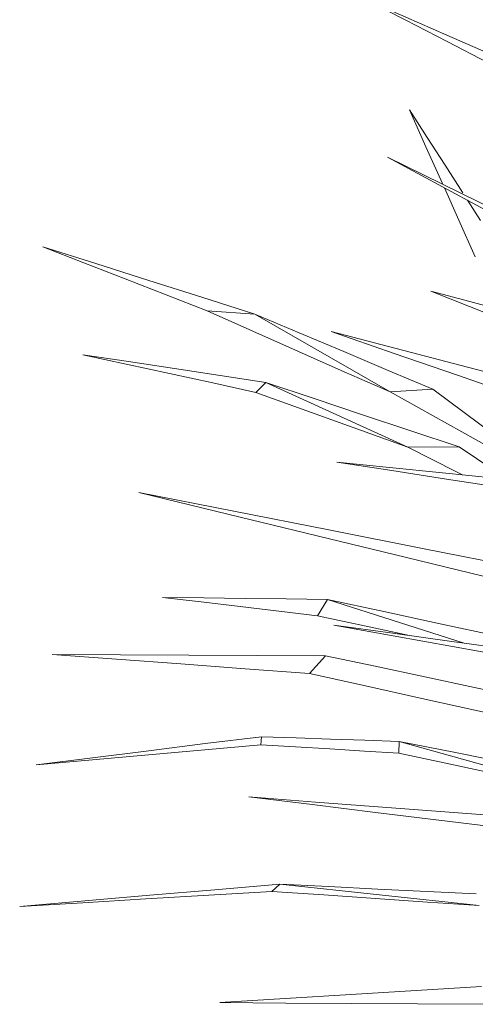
# Model space of a CAD drawing. Header units: millimetres. Extents: x -18075 to 21287, y -2450 to 10088.
# Tile 6 of 47: x -4927 to -4804, y 4934 to 5200. Entities that reach past the tile are written whole.
import ezdxf

# ---------------------------------------------------------------- set-up
doc = ezdxf.new("R2010")
doc.units = ezdxf.units.MM
doc.layers.add('I-FURN', color=30, linetype='Continuous', lineweight=18)

# ---------------------------------------------------------------- blocks, each defined once
blk = doc.blocks.new('Furniture_Interior-Artwork-Decoration_Gotessons_Areca-Palm  - Default-470364-East')
at = {"layer": 'I-FURN'}
for p, q in [((-4806.05, 5151.59), (-4802.56, 5146.15)), ((-4876.49, 5121.73), (-4863.61, 5120.84)), ((-4827, 5099.79), (-4863.61, 5120.84)), ((-4863.27, 5099.67), (-4860.62, 5102.34)), ((-4822.22, 5084.89), (-4860.62, 5102.34)), ((-4827, 5099.79), (-4815.45, 5100.54)), ((-4822.22, 5084.89), (-4808.34, 5084.92)), ((-4846.66, 5039.33), (-4843.95, 5043.7)), ((-4806.96, 5031.9), (-4843.95, 5043.7)), ((-4848.81, 5023.69), (-4844.48, 5028.51)), ((-4861.93, 5004.46), (-4861.75, 5006.63)), ((-4824.63, 5002.15), (-4824.51, 5005.36)), ((-4786.75, 4994.77), (-4824.51, 5005.36)), ((-4858.95, 4964.81), (-4856.85, 4966.79)), ((-4802.89, 4960.97), (-4856.85, 4966.79))]:
    blk.add_line(p, q, dxfattribs=at)
at = {"layer": 'I-FURN', "flags": 128}
for points in [[(-4833.9, 5206), (-4822.77, 5201.13), (-4811.64, 5196.25), (-4800.52, 5191.37), (-4789.39, 5186.49)], [(-4789.31, 5183.02), (-4800.46, 5188.76), (-4811.6, 5194.51), (-4822.75, 5200.26), (-4833.9, 5206)], [(-4821.74, 5176.01), (-4816.94, 5168.55), (-4812.15, 5161.08), (-4807.35, 5153.61)], [(-4812.86, 5156.15), (-4817.3, 5166.08), (-4821.74, 5176.01)], [(-4827.69, 5163.26), (-4802.9, 5151.11), (-4778.12, 5138.95), (-4753.33, 5126.8), (-4728.55, 5114.64)], [(-4731.46, 5111.35), (-4755.51, 5124.33), (-4779.57, 5137.31), (-4803.63, 5150.28), (-4827.69, 5163.26)], [(-4803.97, 5136.28), (-4808.42, 5146.21), (-4812.33, 5154.98)], [(-4920.85, 5139.03), (-4906.54, 5134.48), (-4892.23, 5129.93), (-4877.92, 5125.39), (-4863.61, 5120.84)], [(-4876.49, 5121.73), (-4887.58, 5126.05), (-4898.67, 5130.38), (-4909.76, 5134.71), (-4920.85, 5139.03)], [(-4816.02, 5127.05), (-4805.47, 5124.21), (-4794.92, 5121.38), (-4784.38, 5118.54), (-4773.83, 5115.7)], [(-4774.19, 5110.47), (-4784.65, 5114.61), (-4795.11, 5118.76), (-4805.56, 5122.9), (-4816.02, 5127.05)], [(-4827, 5099.79), (-4839.38, 5105.27), (-4851.75, 5110.76), (-4864.12, 5116.24), (-4876.49, 5121.73)], [(-4863.61, 5120.84), (-4851.57, 5115.76), (-4839.53, 5110.69), (-4827.49, 5105.62), (-4815.45, 5100.54)], [(-4842.97, 5116.1), (-4825.38, 5111.53), (-4807.79, 5106.95), (-4790.2, 5102.37), (-4772.62, 5097.79)], [(-4774.64, 5092.48), (-4791.72, 5098.39), (-4808.8, 5104.29), (-4825.88, 5110.2), (-4842.97, 5116.1)], [(-4910.03, 5109.87), (-4897.68, 5107.99), (-4885.32, 5106.11), (-4872.97, 5104.22), (-4860.62, 5102.34)], [(-4863.27, 5099.67), (-4874.96, 5102.22), (-4886.65, 5104.77), (-4898.34, 5107.32), (-4910.03, 5109.87)], [(-4860.62, 5102.34), (-4847.55, 5097.99), (-4834.48, 5093.63), (-4821.41, 5089.27), (-4808.34, 5084.92)], [(-4822.22, 5084.89), (-4832.48, 5088.59), (-4842.74, 5092.28), (-4853.01, 5095.98), (-4863.27, 5099.67)], [(-4780.55, 5074), (-4792.17, 5080.45), (-4803.78, 5086.9), (-4815.39, 5093.34), (-4827, 5099.79)], [(-4815.45, 5100.54), (-4806.97, 5094.24), (-4798.49, 5087.93), (-4790.01, 5081.62), (-4781.53, 5075.31)], [(-4807.44, 5077.41), (-4809.04, 5078.22), (-4822.22, 5084.89)], [(-4808.34, 5084.92), (-4798.98, 5078.62), (-4795.4, 5076.2)], [(-4782.04, 5071.64), (-4796.89, 5073.94), (-4811.73, 5076.23), (-4826.58, 5078.53), (-4841.42, 5080.82)], [(-4841.42, 5080.82), (-4827.15, 5079.39), (-4812.88, 5077.96), (-4798.61, 5076.52), (-4784.34, 5075.09)], [(-4894.95, 5072.66), (-4869.25, 5067.57), (-4843.54, 5062.49), (-4817.84, 5057.4), (-4792.13, 5052.32)], [(-4798.49, 5049.22), (-4822.6, 5055.08), (-4846.72, 5060.94), (-4870.84, 5066.8), (-4894.95, 5072.66)], [(-4888.5, 5044.27), (-4877.36, 5044.13), (-4866.22, 5043.99), (-4855.09, 5043.84), (-4843.95, 5043.7)], [(-4846.66, 5039.33), (-4857.12, 5040.57), (-4867.58, 5041.8), (-4878.04, 5043.04), (-4888.5, 5044.27)], [(-4843.95, 5043.7), (-4828.71, 5040.44), (-4813.46, 5037.17), (-4798.22, 5033.91), (-4782.97, 5030.64)], [(-4821.77, 5033.94), (-4833.9, 5036.57), (-4846.66, 5039.33)], [(-4778.03, 5025.22), (-4794.07, 5028.11), (-4810.1, 5030.99), (-4826.14, 5033.88), (-4842.18, 5036.76)], [(-4842.18, 5036.76), (-4826.25, 5034.56), (-4810.32, 5032.36), (-4794.39, 5030.16), (-4778.46, 5027.96)], [(-4918.37, 5028.86), (-4899.9, 5028.77), (-4881.43, 5028.69), (-4862.96, 5028.6), (-4844.48, 5028.51)], [(-4848.81, 5023.69), (-4866.2, 5024.98), (-4883.59, 5026.28), (-4900.98, 5027.57), (-4918.37, 5028.86)], [(-4844.48, 5028.51), (-4831.06, 5025.64), (-4817.64, 5022.76), (-4804.22, 5019.89), (-4790.8, 5017.02)], [(-4788.09, 5010.26), (-4803.27, 5013.62), (-4818.45, 5016.98), (-4833.63, 5020.33), (-4848.81, 5023.69)], [(-4922.68, 4999.05), (-4907.45, 5000.95), (-4892.21, 5002.84), (-4876.98, 5004.74), (-4861.75, 5006.63)], [(-4861.75, 5006.63), (-4852.44, 5006.31), (-4843.13, 5006), (-4833.82, 5005.68), (-4824.51, 5005.36)], [(-4861.93, 5004.46), (-4877.11, 5003.11), (-4892.3, 5001.75), (-4907.49, 5000.4), (-4922.68, 4999.05)], [(-4824.63, 5002.15), (-4833.96, 5002.73), (-4843.28, 5003.31), (-4852.6, 5003.88), (-4861.93, 5004.46)], [(-4824.51, 5005.36), (-4809.35, 5002.32), (-4794.19, 4999.28), (-4779.04, 4996.23), (-4763.88, 4993.19)], [(-4789.86, 4994.71), (-4800.23, 4996.93), (-4812.43, 4999.54), (-4824.63, 5002.15)], [(-4796.74, 4982.01), (-4813.84, 4984.09), (-4830.95, 4986.17), (-4848.05, 4988.26), (-4865.16, 4990.34)], [(-4865.16, 4990.34), (-4847.13, 4988.97), (-4829.1, 4987.61), (-4811.07, 4986.24), (-4793.04, 4984.88)], [(-4927.14, 4960.72), (-4909.57, 4962.24), (-4892, 4963.76), (-4874.42, 4965.27), (-4856.85, 4966.79)], [(-4856.85, 4966.79), (-4843.57, 4966.12), (-4830.3, 4965.46), (-4817.02, 4964.8), (-4803.74, 4964.13)], [(-4858.95, 4964.81), (-4876, 4963.79), (-4893.04, 4962.77), (-4910.09, 4961.75), (-4927.14, 4960.72)], [(-4802.89, 4960.97), (-4816.9, 4961.93), (-4830.92, 4962.89), (-4844.93, 4963.85), (-4858.95, 4964.81)], [(-4873.05, 4934.75), (-4855.35, 4935.85), (-4837.66, 4936.94), (-4819.97, 4938.04), (-4802.28, 4939.13)], [(-4801.74, 4934.3), (-4819.57, 4934.41), (-4837.39, 4934.53), (-4855.22, 4934.64), (-4873.05, 4934.75)]]:
    blk.add_lwpolyline(points, dxfattribs=at)

msp = doc.modelspace()

# ---------------------------------------------------------------- block references
at = {"layer": 'I-FURN'}
msp.add_blockref('Furniture_Interior-Artwork-Decoration_Gotessons_Areca-Palm  - Default-470364-East', (0, 0), dxfattribs=at)

doc.saveas('drawing.dxf')
